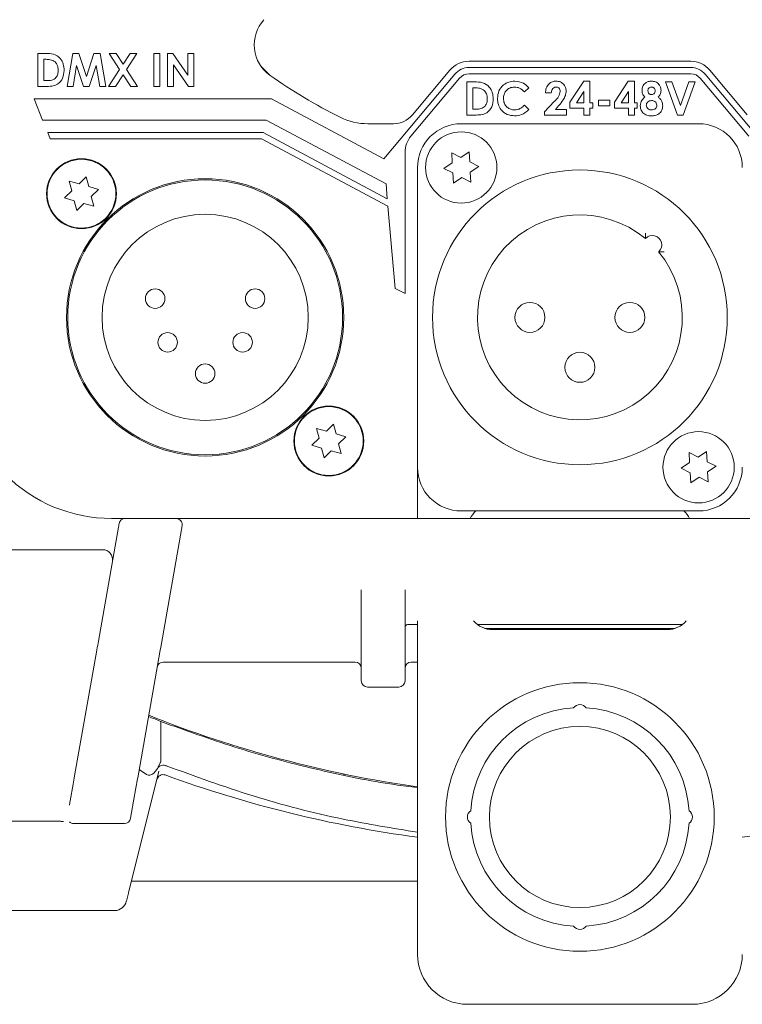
# Model space of a CAD drawing. Header units: millimetres. Extents: x 63 to 559, y 25 to 389.
# Tile 67 of 88: x 508 to 523, y 158 to 177. Entities that reach past the tile are written whole.
import ezdxf

# ---------------------------------------------------------------- set-up
doc = ezdxf.new("R2010")
doc.units = ezdxf.units.MM

msp = doc.modelspace()

# ---------------------------------------------------------------- linework, layer by layer
at = {"color": 7, "linetype": 'Continuous', "lineweight": 15}
for p, q in [((508.533, 176.61), (508.683, 176.61)), ((508.533, 175.949), (508.533, 176.61)), ((509.118, 175.949), (509.23, 176.61)), ((509.23, 176.61), (509.353, 176.61)), ((509.353, 176.61), (509.504, 176.149)), ((509.504, 176.149), (509.656, 176.61)), ((509.656, 176.61), (509.778, 176.61)), ((509.778, 176.61), (509.89, 175.949)), ((509.96, 176.61), (510.1, 176.61)), ((510.168, 176.291), (509.96, 176.61)), ((510.1, 176.61), (510.238, 176.398)), ((510.238, 176.398), (510.377, 176.61)), ((510.517, 176.61), (510.308, 176.29)), ((510.377, 176.61), (510.517, 176.61)), ((510.857, 176.61), (510.976, 176.61)), ((510.857, 175.949), (510.857, 176.61)), ((510.976, 176.61), (510.976, 175.949)), ((511.128, 176.61), (511.235, 176.61)), ((511.128, 175.949), (511.128, 176.61)), ((511.235, 176.61), (511.535, 176.175)), ((511.535, 176.175), (511.535, 176.61)), ((511.535, 176.61), (511.654, 176.61)), ((511.654, 176.61), (511.654, 175.949)), ((508.697, 176.492), (508.652, 176.492)), ((508.652, 176.492), (508.652, 176.068)), ((511.546, 175.949), (511.247, 176.383)), ((511.247, 176.383), (511.247, 175.949)), ((521.599, 176.452), (517.163, 176.452)), ((509.309, 176.367), (509.239, 175.949)), ((509.446, 175.949), (509.309, 176.367)), ((509.699, 176.367), (509.562, 175.949)), ((509.77, 175.949), (509.699, 176.367)), ((509.945, 175.949), (510.168, 176.291)), ((510.308, 176.29), (510.53, 175.949)), ((513.182, 176.17), (513.004, 176.347)), ((516.876, 176.194), (515.457, 174.502)), ((516.78, 176.274), (516.031, 175.381)), ((521.599, 176.327), (517.163, 176.327)), ((521.599, 176.202), (517.163, 176.202)), ((521.886, 176.194), (523.305, 174.502)), ((522.731, 175.381), (521.982, 176.274)), ((508.652, 176.068), (508.714, 176.068)), ((510.238, 176.183), (510.085, 175.949)), ((510.391, 175.949), (510.238, 176.183)), ((516.972, 176.113), (515.998, 174.953)), ((517.121, 176.039), (517.271, 176.039)), ((517.121, 175.377), (517.121, 176.039)), ((519.182, 175.633), (519.457, 176.056)), ((519.457, 176.056), (519.58, 176.056)), ((519.58, 176.056), (519.58, 175.623)), ((520.072, 175.633), (520.347, 176.056)), ((520.347, 176.056), (520.471, 176.056)), ((520.471, 176.056), (520.471, 175.623)), ((521.094, 176.039), (521.221, 176.039)), ((521.334, 175.377), (521.094, 176.039)), ((521.221, 176.039), (521.391, 175.569)), ((521.391, 175.569), (521.561, 176.039)), ((521.688, 176.039), (521.448, 175.377)), ((521.561, 176.039), (521.688, 176.039)), ((521.791, 176.113), (522.764, 174.953)), ((508.685, 175.949), (508.533, 175.949)), ((509.239, 175.949), (509.118, 175.949)), ((509.562, 175.949), (509.446, 175.949)), ((509.89, 175.949), (509.77, 175.949)), ((510.085, 175.949), (509.945, 175.949)), ((510.53, 175.949), (510.391, 175.949)), ((510.976, 175.949), (510.857, 175.949)), ((511.247, 175.949), (511.128, 175.949)), ((511.654, 175.949), (511.546, 175.949)), ((517.285, 175.92), (517.24, 175.92)), ((517.24, 175.92), (517.24, 175.496)), ((518.359, 175.924), (518.272, 175.841)), ((518.809, 175.818), (518.69, 175.818)), ((519.462, 175.849), (519.315, 175.623)), ((519.462, 175.623), (519.462, 175.849)), ((520.352, 175.849), (520.206, 175.623)), ((520.352, 175.623), (520.352, 175.849)), ((508.457, 175.699), (508.629, 175.274)), ((513.207, 175.699), (508.457, 175.699)), ((513.207, 175.699), (515.457, 174.502)), ((518.673, 175.438), (518.869, 175.646)), ((519.182, 175.513), (519.182, 175.633)), ((519.315, 175.623), (519.462, 175.623)), ((519.58, 175.623), (519.64, 175.623)), ((519.64, 175.623), (519.64, 175.513)), ((519.75, 175.674), (519.979, 175.674)), ((519.75, 175.564), (519.75, 175.674)), ((519.979, 175.674), (519.979, 175.564)), ((520.072, 175.513), (520.072, 175.633)), ((520.206, 175.623), (520.352, 175.623)), ((520.471, 175.623), (520.53, 175.623)), ((520.53, 175.623), (520.53, 175.513)), ((517.24, 175.496), (517.302, 175.496)), ((518.272, 175.575), (518.357, 175.487)), ((518.673, 175.377), (518.673, 175.438)), ((518.961, 175.567), (518.891, 175.488)), ((518.891, 175.488), (519.114, 175.488)), ((519.114, 175.488), (519.114, 175.377)), ((519.462, 175.513), (519.182, 175.513)), ((519.462, 175.377), (519.462, 175.513)), ((519.58, 175.513), (519.58, 175.377)), ((519.64, 175.513), (519.58, 175.513)), ((519.979, 175.564), (519.75, 175.564)), ((520.352, 175.513), (520.072, 175.513)), ((520.352, 175.377), (520.352, 175.513)), ((520.471, 175.513), (520.471, 175.377)), ((520.53, 175.513), (520.471, 175.513)), ((513.101, 175.274), (508.629, 175.274)), ((513.101, 175.274), (515.501, 173.998)), ((515.139, 175.202), (515.648, 175.202)), ((517.006, 175.202), (521.756, 175.202)), ((517.273, 175.377), (517.121, 175.377)), ((519.114, 175.377), (518.673, 175.377)), ((519.58, 175.377), (519.462, 175.377)), ((520.471, 175.377), (520.352, 175.377)), ((521.448, 175.377), (521.334, 175.377)), ((508.73, 175.024), (508.78, 174.899)), ((513.039, 175.024), (508.73, 175.024)), ((513.039, 175.024), (515.527, 173.701)), ((513.008, 174.899), (508.78, 174.899)), ((513.008, 174.899), (515.54, 173.552)), ((515.881, 174.632), (515.881, 171.802)), ((516.995, 174.529), (516.815, 174.62)), ((516.815, 174.62), (516.826, 174.419)), ((517.164, 174.64), (516.995, 174.529)), ((517.175, 174.438), (517.164, 174.64)), ((516.826, 174.419), (516.657, 174.308)), ((517.356, 174.347), (517.175, 174.438)), ((516.131, 168.327), (516.131, 174.327)), ((516.657, 174.308), (516.837, 174.217)), ((516.837, 174.217), (516.848, 174.015)), ((517.187, 174.236), (517.356, 174.347)), ((517.198, 174.034), (517.187, 174.236)), ((509.357, 173.998), (509.162, 174.053)), ((509.162, 174.053), (509.212, 173.858)), ((509.502, 174.139), (509.357, 173.998)), ((509.551, 173.943), (509.502, 174.139)), ((516.848, 174.015), (517.017, 174.126)), ((517.017, 174.126), (517.198, 174.034)), ((509.212, 173.858), (509.067, 173.717)), ((509.746, 173.888), (509.551, 173.943)), ((509.601, 173.747), (509.746, 173.888)), ((515.501, 173.998), (515.527, 173.701)), ((509.067, 173.717), (509.261, 173.662)), ((509.261, 173.662), (509.311, 173.466)), ((509.65, 173.551), (509.601, 173.747)), ((509.311, 173.466), (509.456, 173.607)), ((509.456, 173.607), (509.65, 173.551)), ((515.684, 171.907), (515.54, 173.552)), ((515.881, 171.802), (515.684, 171.907)), ((514.307, 169.048), (514.112, 169.103)), ((514.112, 169.103), (514.162, 168.908)), ((514.452, 169.189), (514.307, 169.048)), ((514.501, 168.993), (514.452, 169.189)), ((514.162, 168.908), (514.017, 168.767)), ((514.696, 168.938), (514.501, 168.993)), ((514.551, 168.797), (514.696, 168.938)), ((514.017, 168.767), (514.211, 168.712)), ((514.211, 168.712), (514.261, 168.516)), ((514.6, 168.601), (514.551, 168.797)), ((514.261, 168.516), (514.406, 168.657)), ((514.406, 168.657), (514.6, 168.601)), ((521.745, 168.529), (521.565, 168.62)), ((521.565, 168.62), (521.576, 168.419)), ((521.914, 168.64), (521.745, 168.529)), ((521.925, 168.438), (521.914, 168.64)), ((516.131, 168.327), (516.131, 167.302)), ((521.576, 168.419), (521.407, 168.308)), ((521.407, 168.308), (521.587, 168.217)), ((522.106, 168.347), (521.925, 168.438)), ((521.937, 168.236), (522.106, 168.347)), ((521.587, 168.217), (521.598, 168.015)), ((521.598, 168.015), (521.767, 168.126)), ((521.767, 168.126), (521.948, 168.034)), ((521.948, 168.034), (521.937, 168.236)), ((521.756, 167.452), (517.006, 167.452)), ((509.744, 164.846), (510.146, 167.126)), ((510.006, 167.302), (510.282, 167.302)), ((510.282, 167.302), (511.298, 167.302)), ((511.298, 167.302), (527.465, 167.302)), ((511.408, 167.083), (511.006, 164.802)), ((509.829, 166.677), (504.789, 166.677)), ((515.006, 164.894), (515.006, 165.876)), ((515.881, 165.876), (515.881, 164.894)), ((516.006, 165.177), (515.931, 165.177)), ((516.131, 165.177), (516.006, 165.177)), ((516.131, 165.252), (516.131, 158.577)), ((521.431, 165.177), (517.331, 165.177)), ((517.475, 165.102), (521.287, 165.102)), ((517.631, 165.077), (521.131, 165.077)), ((515.006, 164.677), (515.006, 164.894)), ((515.881, 164.894), (515.881, 164.677)), ((509.269, 162.152), (509.713, 164.669)), ((510.974, 164.625), (510.531, 162.109)), ((515.006, 164.086), (515.006, 164.677)), ((515.881, 164.677), (515.881, 164.086)), ((514.881, 164.427), (511.044, 164.427)), ((516.131, 164.427), (516.006, 164.427)), ((515.006, 164.052), (515.006, 164.086)), ((515.881, 164.086), (515.881, 164.052)), ((515.756, 163.927), (515.131, 163.927)), ((510.995, 162.44), (510.995, 163.241)), ((511.188, 163.167), (510.995, 163.241)), ((510.956, 162.241), (510.345, 159.806)), ((510.704, 162.18), (510.56, 162.277)), ((514.656, 162.162), (514.656, 162.188)), ((509.181, 161.653), (509.24, 161.985)), ((510.501, 161.942), (510.443, 161.609)), ((509.165, 161.563), (509.167, 161.571)), ((510.428, 161.527), (510.388, 161.3)), ((503.833, 161.24), (508.963, 161.24)), ((508.963, 161.24), (508.963, 161.24)), ((509.25, 161.197), (510.265, 161.197)), ((516.131, 160.044), (510.405, 160.044)), ((510.344, 159.801), (510.304, 159.642)), ((510.345, 159.806), (510.344, 159.801)), ((506.43, 159.452), (510.061, 159.452)), ((517.131, 157.577), (521.631, 157.577))]:
    msp.add_line(p, q, dxfattribs=at)
at = {"color": 7, "linetype": 'Continuous', "lineweight": 15, "flags": 128}
for points in [[(510.146, 167.126), (510.152, 167.157), (510.156, 167.18), (510.158, 167.194), (510.159, 167.199)], [(511.421, 167.156), (511.42, 167.151), (511.417, 167.137), (511.413, 167.114), (511.408, 167.083)], [(509.713, 164.669), (509.721, 164.718), (509.73, 164.765), (509.737, 164.808), (509.744, 164.846)], [(511.006, 164.802), (510.999, 164.764), (510.991, 164.721), (510.983, 164.674), (510.974, 164.625)], [(509.24, 161.985), (509.246, 162.022), (509.253, 162.063), (509.261, 162.107), (509.269, 162.152)], [(510.531, 162.109), (510.523, 162.063), (510.515, 162.019), (510.508, 161.978), (510.501, 161.942)], [(509.167, 161.571), (509.168, 161.578), (509.171, 161.595), (509.175, 161.62), (509.181, 161.653)], [(510.443, 161.609), (510.437, 161.576), (510.432, 161.551), (510.429, 161.534), (510.428, 161.527)]]:
    msp.add_lwpolyline(points, dxfattribs=at)
at = {"color": 7, "linetype": 'Continuous', "lineweight": 15}
for centre, radius in [((517.006, 174.327), 0.713), ((509.406, 173.802), 0.7), ((509.406, 173.802), 0.688), ((519.381, 171.327), 2.95), ((511.881, 171.327), 2.775), ((511.881, 171.327), 2.75), ((511.881, 171.327), 2.063), ((510.881, 171.702), 0.195), ((512.881, 171.702), 0.195), ((518.381, 171.327), 0.3), ((520.381, 171.327), 0.3), ((511.131, 170.827), 0.195), ((512.631, 170.827), 0.195), ((519.381, 170.327), 0.3), ((511.881, 170.202), 0.195), ((514.356, 168.852), 0.7), ((514.356, 168.852), 0.688), ((521.756, 168.327), 0.713), ((519.381, 161.327), 2.688), ((519.381, 161.327), 1.812)]:
    msp.add_circle(centre, radius, dxfattribs=at)
for centre, radius, start, end in [((513.614, 176.783), 0.75, 138, 234.7803), ((517.163, 175.952), 0.5, 90, 140), ((521.599, 175.952), 0.5, 40, 90), ((517.163, 175.952), 0.375, 90, 140), ((517.163, 175.952), 0.25, 90, 140), ((521.599, 175.952), 0.375, 40, 90), ((521.599, 175.952), 0.25, 40, 90), ((519.381, 184.952), 10.75, 234.7803, 243.4746), ((515.139, 176.452), 1.25, 243.4746, 270), ((515.648, 175.702), 0.5, 270, 320), ((517.006, 174.327), 0.875, 90, 180), ((521.756, 174.327), 0.875, 0, 90), ((516.381, 174.632), 0.5, 140, 180), ((519.381, 171.327), 2.05, 50.2423, 39.7577), ((520.831, 172.777), 0.188, 312.3789, 137.6211), ((517.006, 168.327), 0.875, 180, 270), ((521.756, 168.327), 0.875, 270, 0), ((510.006, 170.302), 3, 224.9161, 270), ((517.631, 167.077), 0.5, 131.4096, 153.2563), ((521.131, 167.077), 0.5, 26.7437, 48.5904), ((510.282, 167.177), 0.125, 90, 170), ((511.298, 167.177), 0.125, 350, 90), ((509.829, 166.477), 0.2, 350, 90), ((515.931, 165.127), 0.05, 90, 180), ((517.631, 165.577), 0.5, 220.5416, 270), ((521.131, 165.577), 0.5, 270, 319.4584), ((511.044, 164.302), 0.125, 90, 170), ((514.881, 164.302), 0.125, 0, 90), ((516.006, 164.302), 0.125, 90, 180), ((515.131, 164.052), 0.125, 180, 270), ((515.756, 164.052), 0.125, 270, 0), ((519.381, 163.428), 0.15, 33.5573, 146.4427), ((519.381, 161.327), 2.188, 93.2758, 176.7242), ((519.381, 161.327), 2.188, 3.2758, 86.7242), ((519.381, 184.952), 23.275, 248.2261, 248.8796), ((519.381, 184.952), 23.25, 248.2133, 261.9646), ((511.037, 162.05), 0.125, 69.9814, 165.9116), ((519.381, 184.952), 24.25, 249.9814, 262.298), ((519.381, 184.952), 24.25, 277.702, 290.0186), ((517.28, 161.327), 0.15, 123.5573, 236.4427), ((521.482, 161.327), 0.15, 303.5573, 56.4427), ((509.25, 161.322), 0.125, 226.1283, 269.9758), ((510.265, 161.322), 0.125, 269.9379, 349.9677), ((519.381, 161.327), 2.188, 183.2758, 266.7242), ((519.381, 161.327), 2.187, 273.2758, 356.7242), ((510.061, 159.702), 0.25, 273.0021, 345.9116), ((519.381, 159.226), 0.15, 213.5573, 326.4427), ((517.131, 158.577), 1, 180, 270), ((521.631, 158.577), 1, 270, 0)]:
    msp.add_arc(centre, radius, start, end, dxfattribs=at)
msp.add_ellipse((510.843, 162.817), major_axis=(0.098, 0.653), ratio=0.367654, start_param=2.96775, end_param=4.154484, dxfattribs=at)
for points, knots in [([(508.683, 176.61), (508.738, 176.61), (508.847, 176.609), (508.982, 176.525), (509.049, 176.398), (509.056, 176.313), (509.059, 176.27)], [0, 0, 0, 0, 0.281481, 0.558739, 0.779175, 1, 1, 1, 1]), ([(508.878, 176.439), (508.847, 176.457), (508.791, 176.49), (508.726, 176.491), (508.697, 176.492)], [0, 0, 0, 0, 0.557302, 1, 1, 1, 1]), ([(508.94, 176.272), (508.938, 176.307), (508.934, 176.37), (508.895, 176.417), (508.878, 176.439)], [0, 0, 0, 0, 0.560314, 1, 1, 1, 1]), ([(509.059, 176.27), (509.054, 176.217), (509.043, 176.111), (508.944, 175.988), (508.81, 175.948), (508.727, 175.949), (508.685, 175.949)], [0, 0, 0, 0, 0.280266, 0.558934, 0.778317, 1, 1, 1, 1]), ([(508.714, 176.068), (508.747, 176.067), (508.813, 176.067), (508.898, 176.116), (508.936, 176.195), (508.939, 176.246), (508.94, 176.272)], [0, 0, 0, 0, 0.281797, 0.558441, 0.778841, 1, 1, 1, 1]), ([(517.271, 176.039), (517.326, 176.039), (517.435, 176.038), (517.57, 175.953), (517.637, 175.827), (517.644, 175.742), (517.647, 175.699)], [0, 0, 0, 0, 0.281483, 0.55874, 0.779177, 1, 1, 1, 1]), ([(517.732, 175.709), (517.737, 175.761), (517.747, 175.863), (517.841, 175.978), (517.957, 176.044), (518.037, 176.052), (518.077, 176.056)], [0, 0, 0, 0, 0.279808, 0.559089, 0.779589, 1, 1, 1, 1]), ([(518.077, 176.056), (518.138, 176.048), (518.247, 176.033), (518.325, 175.958), (518.359, 175.924)], [0, 0, 0, 0, 0.559021, 1, 1, 1, 1]), ([(518.69, 175.818), (518.694, 175.852), (518.701, 175.919), (518.753, 176.001), (518.828, 176.049), (518.881, 176.054), (518.907, 176.056)], [0, 0, 0, 0, 0.280629, 0.559915, 0.779791, 1, 1, 1, 1]), ([(518.907, 176.056), (518.937, 176.053), (518.995, 176.047), (519.06, 175.992), (519.098, 175.926), (519.103, 175.88), (519.106, 175.858)], [0, 0, 0, 0, 0.279805, 0.55906, 0.779651, 1, 1, 1, 1]), ([(520.624, 175.871), (520.627, 175.899), (520.633, 175.954), (520.684, 176.018), (520.749, 176.051), (520.793, 176.054), (520.815, 176.056)], [0, 0, 0, 0, 0.279708, 0.558966, 0.779286, 1, 1, 1, 1]), ([(520.815, 176.056), (520.843, 176.053), (520.899, 176.048), (520.963, 175.998), (520.999, 175.934), (521.003, 175.891), (521.005, 175.869)], [0, 0, 0, 0, 0.279933, 0.559058, 0.779512, 1, 1, 1, 1]), ([(517.466, 175.867), (517.435, 175.886), (517.379, 175.919), (517.314, 175.92), (517.285, 175.92)], [0, 0, 0, 0, 0.557302, 1, 1, 1, 1]), ([(517.528, 175.701), (517.526, 175.736), (517.522, 175.798), (517.483, 175.846), (517.466, 175.867)], [0, 0, 0, 0, 0.5603124, 1, 1, 1, 1]), ([(518.072, 175.937), (518.039, 175.933), (517.973, 175.926), (517.9, 175.863), (517.857, 175.788), (517.853, 175.736), (517.851, 175.71)], [0, 0, 0, 0, 0.279593, 0.5591645, 0.7794287, 1, 1, 1, 1]), ([(518.272, 175.841), (518.24, 175.871), (518.183, 175.924), (518.106, 175.933), (518.072, 175.937)], [0, 0, 0, 0, 0.560071, 1, 1, 1, 1]), ([(518.9, 175.937), (518.885, 175.934), (518.854, 175.929), (518.816, 175.883), (518.812, 175.843), (518.809, 175.818)], [0, 0, 0, 0, 0.278754, 0.559271, 1, 1, 1, 1]), ([(518.869, 175.646), (518.901, 175.679), (518.959, 175.736), (518.978, 175.815), (518.987, 175.849)], [0, 0, 0, 0, 0.562474, 1, 1, 1, 1]), ([(518.987, 175.849), (518.986, 175.862), (518.983, 175.888), (518.96, 175.918), (518.931, 175.935), (518.911, 175.936), (518.9, 175.937)], [0, 0, 0, 0, 0.2799099, 0.559171, 0.7793864, 1, 1, 1, 1]), ([(519.106, 175.858), (519.102, 175.827), (519.095, 175.765), (519.043, 175.665), (518.992, 175.604), (518.961, 175.567)], [0, 0, 0, 0, 0.279437, 0.559473, 1, 1, 1, 1]), ([(520.679, 175.734), (520.661, 175.757), (520.63, 175.797), (520.626, 175.848), (520.624, 175.871)], [0, 0, 0, 0, 0.559614, 1, 1, 1, 1]), ([(520.812, 175.937), (520.802, 175.936), (520.78, 175.934), (520.757, 175.912), (520.744, 175.887), (520.743, 175.871), (520.742, 175.862)], [0, 0, 0, 0, 0.279576, 0.558785, 0.77926, 1, 1, 1, 1]), ([(520.742, 175.862), (520.743, 175.851), (520.745, 175.829), (520.764, 175.803), (520.788, 175.787), (520.806, 175.785), (520.815, 175.785)], [0, 0, 0, 0, 0.280015, 0.559823, 0.7799, 1, 1, 1, 1]), ([(520.886, 175.863), (520.885, 175.874), (520.883, 175.896), (520.864, 175.922), (520.838, 175.935), (520.821, 175.937), (520.812, 175.937)], [0, 0, 0, 0, 0.279957, 0.559159, 0.779347, 1, 1, 1, 1]), ([(520.815, 175.785), (520.826, 175.786), (520.848, 175.788), (520.872, 175.81), (520.885, 175.837), (520.886, 175.854), (520.886, 175.863)], [0, 0, 0, 0, 0.27936, 0.558689, 0.779131, 1, 1, 1, 1]), ([(521.005, 175.869), (521.002, 175.84), (520.995, 175.79), (520.963, 175.751), (520.948, 175.734)], [0, 0, 0, 0, 0.55809, 1, 1, 1, 1]), ([(517.647, 175.699), (517.642, 175.646), (517.631, 175.54), (517.532, 175.416), (517.398, 175.377), (517.315, 175.377), (517.273, 175.377)], [0, 0, 0, 0, 0.280266, 0.558935, 0.778318, 1, 1, 1, 1]), ([(517.302, 175.496), (517.335, 175.496), (517.401, 175.496), (517.485, 175.545), (517.524, 175.623), (517.527, 175.675), (517.528, 175.701)], [0, 0, 0, 0, 0.281796, 0.558441, 0.778841, 1, 1, 1, 1]), ([(518.075, 175.361), (518.024, 175.366), (517.921, 175.376), (517.805, 175.47), (517.74, 175.588), (517.735, 175.669), (517.732, 175.709)], [0, 0, 0, 0, 0.279825, 0.559132, 0.779353, 1, 1, 1, 1]), ([(517.851, 175.71), (517.854, 175.676), (517.86, 175.608), (517.919, 175.53), (517.995, 175.486), (518.048, 175.482), (518.075, 175.479)], [0, 0, 0, 0, 0.280008, 0.559186, 0.779528, 1, 1, 1, 1]), ([(520.59, 175.563), (520.595, 175.601), (520.605, 175.669), (520.656, 175.714), (520.679, 175.734)], [0, 0, 0, 0, 0.558237, 1, 1, 1, 1]), ([(520.816, 175.666), (520.801, 175.665), (520.772, 175.662), (520.737, 175.639), (520.713, 175.608), (520.71, 175.585), (520.708, 175.573)], [0, 0, 0, 0, 0.280314, 0.560077, 0.780208, 1, 1, 1, 1]), ([(520.92, 175.571), (520.918, 175.586), (520.915, 175.615), (520.885, 175.646), (520.851, 175.663), (520.828, 175.665), (520.816, 175.666)], [0, 0, 0, 0, 0.279246, 0.558764, 0.779225, 1, 1, 1, 1]), ([(520.948, 175.734), (520.963, 175.722), (520.993, 175.699), (521.03, 175.641), (521.036, 175.592), (521.039, 175.563)], [0, 0, 0, 0, 0.280559, 0.561067, 1, 1, 1, 1]), ([(518.075, 175.479), (518.096, 175.481), (518.138, 175.483), (518.209, 175.515), (518.248, 175.552), (518.272, 175.575)], [0, 0, 0, 0, 0.280119, 0.559902, 1, 1, 1, 1]), ([(518.357, 175.487), (518.311, 175.446), (518.23, 175.373), (518.123, 175.364), (518.075, 175.361)], [0, 0, 0, 0, 0.55981, 1, 1, 1, 1]), ([(520.816, 175.361), (520.784, 175.362), (520.719, 175.364), (520.64, 175.414), (520.596, 175.487), (520.592, 175.537), (520.59, 175.563)], [0, 0, 0, 0, 0.28085, 0.559238, 0.779524, 1, 1, 1, 1]), ([(520.708, 175.573), (520.71, 175.559), (520.714, 175.529), (520.745, 175.498), (520.78, 175.481), (520.803, 175.48), (520.815, 175.479)], [0, 0, 0, 0, 0.27897, 0.558601, 0.779022, 1, 1, 1, 1]), ([(520.815, 175.479), (520.83, 175.48), (520.859, 175.482), (520.895, 175.504), (520.917, 175.536), (520.919, 175.559), (520.92, 175.571)], [0, 0, 0, 0, 0.280632, 0.560023, 0.779863, 1, 1, 1, 1]), ([(521.039, 175.563), (521.035, 175.531), (521.027, 175.468), (520.967, 175.396), (520.891, 175.364), (520.841, 175.362), (520.816, 175.361)], [0, 0, 0, 0, 0.279622, 0.558864, 0.778985, 1, 1, 1, 1]), ([(520.692, 172.903), (520.692, 172.904), (520.692, 172.906), (520.691, 172.921), (520.691, 172.944), (520.691, 172.977), (520.692, 173.002), (520.693, 173.015), (520.693, 173.015)], [0, 0, 0, 0, 0.154463, 0.308107, 0.526405, 0.749403, 0.993756, 1, 1, 1, 1]), ([(521.069, 172.639), (521.068, 172.639), (521.056, 172.638), (521.031, 172.637), (520.998, 172.637), (520.975, 172.637), (520.96, 172.638), (520.958, 172.638), (520.957, 172.639)], [0, 0, 0, 0, 0.006244, 0.250596, 0.473592, 0.691892, 0.845536, 1, 1, 1, 1]), ([(516.131, 161.916), (515.979, 161.935), (515.318, 162.014), (514.156, 162.26), (512.652, 162.647), (511.676, 162.994), (511.188, 163.167)], [0, 0, 0, 0, 0.089157, 0.388258, 0.694125, 1, 1, 1, 1]), ([(510.995, 162.44), (510.989, 162.427), (510.971, 162.381), (510.948, 162.337), (510.931, 162.305)], [0, 0, 0, 0, 0.28643, 1, 1, 1, 1]), ([(510.931, 162.305), (510.939, 162.315), (510.953, 162.335), (510.99, 162.355), (511.035, 162.365), (511.075, 162.361), (511.097, 162.354), (511.103, 162.352)], [0, 0, 0, 0, 0.189235, 0.377306, 0.639779, 0.904964, 1, 1, 1, 1]), ([(511.103, 162.352), (511.678, 162.142), (512.833, 161.72), (514.521, 161.283), (515.634, 161.103), (516.131, 161.022)], [0, 0, 0, 0, 0.354577, 0.712024, 1, 1, 1, 1]), ([(508.963, 161.24), (508.973, 161.24), (508.994, 161.24), (509.023, 161.239), (509.037, 161.238), (509.044, 161.238)], [0, 0, 0, 0, 0.314295, 0.668285, 1, 1, 1, 1]), ([(510.074, 159.453), (510.073, 159.453), (510.069, 159.453), (510.065, 159.452), (510.062, 159.452), (510.061, 159.452)], [0, 0, 0, 0, 0.410345, 0.8617259, 1, 1, 1, 1])]:
    msp.add_open_spline(points, degree=3, knots=knots, dxfattribs=at)

doc.saveas('drawing.dxf')
